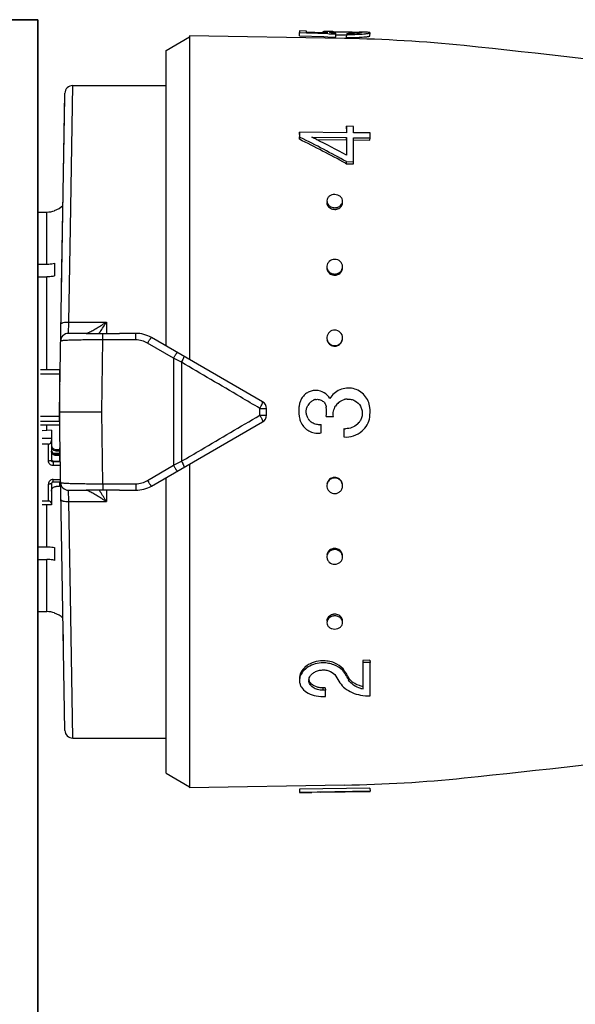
# Model space of a CAD drawing. Header units: millimetres. Extents: x 17747 to 112039, y -74980 to 446921.
# Tile 129 of 256: x 58867 to 58902, y -71169 to -71106. Entities that reach past the tile are written whole.
import ezdxf

# ---------------------------------------------------------------- set-up
doc = ezdxf.new("R2010")
doc.units = ezdxf.units.MM
doc.layers.add('UT_ZAŘÍZENÍ - OT', color=3, linetype='Continuous', lineweight=35)

msp = doc.modelspace()

# ---------------------------------------------------------------- linework, layer by layer
at = {"color": 0, "linetype": 'Continuous'}
for p, q in [((58884.621, -71107.135), (58884.625, -71106.936)), ((58884.625, -71106.831), (58884.625, -71106.936)), ((58885.075, -71106.839), (58884.625, -71106.831)), ((58884.625, -71106.936), (58885.073, -71106.951)), ((58885.073, -71106.951), (58885.141, -71106.954)), ((58885.075, -71106.907), (58885.075, -71106.839)), ((58886.134, -71106.941), (58885.075, -71106.907)), ((58885.141, -71106.954), (58886.432, -71106.999)), ((58886.124, -71106.887), (58886.123, -71106.94)), ((58886.437, -71106.95), (58886.134, -71106.941)), ((58886.287, -71106.946), (58886.288, -71106.931)), ((58886.432, -71106.999), (58886.518, -71107.002)), ((58886.518, -71107.002), (58886.948, -71107.018)), ((58886.724, -71106.945), (58886.725, -71106.881)), ((58886.945, -71107.217), (58886.948, -71107.018)), ((58886.947, -71107.079), (58886.978, -71107.079)), ((58886.948, -71107.018), (58886.948, -71106.965)), ((58887.557, -71107.085), (58887.632, -71107.086)), ((58887.558, -71106.885), (58887.68, -71106.887)), ((58887.631, -71107.246), (58887.634, -71107.047)), ((58887.634, -71106.984), (58887.634, -71107.047)), ((58888.473, -71106.898), (58888.461, -71106.898)), ((58888.471, -71106.958), (58888.472, -71106.912)), ((58888.487, -71106.899), (58888.473, -71106.898)), ((58889.12, -71107.145), (58889.124, -71106.945)), ((58876.12, -71108.076), (58877.62, -71107.21)), ((58877.62, -71107.136), (58877.62, -71127.781)), ((58887.489, -71107.309), (58877.62, -71107.136)), ((58884.621, -71107.135), (58886.17, -71107.189)), ((58886.17, -71107.189), (58886.428, -71107.198)), ((58886.428, -71107.198), (58886.945, -71107.217)), ((58876.12, -71126.915), (58876.12, -71108.076)), ((58869.32, -71131.11), (58869.675, -71110.802)), ((58870.02, -71119.374), (58870.175, -71110.31)), ((58870.175, -71110.31), (58876.12, -71110.31)), ((58869.459, -71123.176), (58869.671, -71111.051)), ((58884.621, -71113.423), (58884.625, -71113.276)), ((58884.625, -71113.276), (58884.625, -71113.588)), ((58887.624, -71113.315), (58884.625, -71113.276)), ((58887.621, -71113.06), (58887.624, -71112.909)), ((58887.624, -71112.909), (58887.624, -71113.315)), ((58888.074, -71112.915), (58887.624, -71112.909)), ((58888.074, -71113.321), (58888.074, -71112.915)), ((58889.124, -71113.334), (58888.074, -71113.321)), ((58889.124, -71113.645), (58889.124, -71113.334)), ((58884.621, -71113.732), (58884.625, -71113.588)), ((58884.625, -71113.588), (58884.68, -71113.616)), ((58885.41, -71113.598), (58887.624, -71113.626)), ((58885.465, -71113.626), (58885.41, -71113.598)), ((58885.703, -71113.746), (58887.621, -71113.771)), ((58887.621, -71113.771), (58887.624, -71113.626)), ((58887.621, -71113.771), (58887.621, -71114.628)), ((58887.624, -71113.626), (58887.624, -71114.745)), ((58888.071, -71113.776), (58889.12, -71113.789)), ((58888.074, -71115.164), (58888.074, -71113.632)), ((58888.074, -71113.632), (58889.124, -71113.645)), ((58889.12, -71113.789), (58889.124, -71113.645)), ((58887.568, -71115.262), (58887.621, -71115.29)), ((58887.621, -71115.29), (58887.624, -71115.159)), ((58887.624, -71115.159), (58888.074, -71115.164)), ((58888.071, -71115.295), (58888.074, -71115.164)), ((58887.621, -71115.29), (58888.071, -71115.295)), ((58867.95, -71118.373), (58868.52, -71118.373)), ((58868.52, -71121.697), (58868.52, -71118.373)), ((58869.02, -71118.274), (58869.02, -71118.287)), ((58869.918, -71125.385), (58870.02, -71119.374)), ((58867.902, -71121.697), (58868.52, -71121.697)), ((58869.02, -71121.636), (58869.02, -71122.45)), ((58867.895, -71122.51), (58868.52, -71122.51)), ((58868.52, -71128.436), (58868.52, -71122.51)), ((58869.899, -71126.11), (58869.918, -71125.385)), ((58869.918, -71125.385), (58872.32, -71125.385)), ((58872.32, -71125.385), (58872.32, -71126.119)), ((58871.057, -71126.11), (58869.899, -71126.11)), ((58872.021, -71131.11), (58872.093, -71126.525)), ((58872.093, -71126.525), (58872.093, -71126.118)), ((58874.19, -71126.525), (58872.093, -71126.525)), ((58874.19, -71126.11), (58873.163, -71126.11)), ((58874.19, -71126.525), (58874.19, -71126.11)), ((58882.27, -71130.466), (58875.19, -71126.378)), ((58876.587, -71127.698), (58874.94, -71126.73)), ((58876.587, -71127.698), (58876.587, -71134.522)), ((58869.32, -71128.436), (58868.12, -71128.436)), ((58869.32, -71128.436), (58869.32, -71131.958)), ((58877.108, -71127.955), (58877.108, -71134.266)), ((58869.32, -71128.72), (58868.12, -71128.72)), ((58882.107, -71131.326), (58882.107, -71130.895)), ((58882.52, -71131.322), (58882.52, -71130.899)), ((58869.32, -71131.416), (58868.12, -71131.416)), ((58869.675, -71151.419), (58869.32, -71131.11)), ((58869.32, -71131.11), (58872.021, -71131.11)), ((58872.093, -71135.695), (58872.021, -71131.11)), ((58886.334, -71131.413), (58886.784, -71131.413)), ((58869.32, -71131.731), (58868.12, -71131.731)), ((58869.32, -71131.958), (58868.12, -71131.958)), ((58868.52, -71132.301), (58868.52, -71131.958)), ((58875.19, -71135.842), (58882.27, -71131.755)), ((58886.014, -71132.454), (58886.014, -71131.919)), ((58887.444, -71132.182), (58887.444, -71132.716)), ((58868.82, -71132.285), (58868.22, -71132.318)), ((58868.82, -71132.816), (58868.22, -71132.816)), ((58868.82, -71132.285), (58868.82, -71134.208)), ((58868.62, -71133.168), (58868.22, -71133.168)), ((58868.62, -71134.247), (58868.62, -71133.168)), ((58869.366, -71133.725), (58869.36, -71133.402)), ((58869.367, -71133.759), (58868.957, -71133.759)), ((58869.12, -71133.514), (58869.12, -71133.612)), ((58869.12, -71133.514), (58869.32, -71133.514)), ((58869.32, -71133.612), (58869.12, -71133.612)), ((58869.12, -71133.807), (58869.12, -71133.904)), ((58869.12, -71133.807), (58869.32, -71133.807)), ((58869.32, -71133.904), (58869.12, -71133.904)), ((58869.319, -71133.728), (58869.366, -71133.725)), ((58869.32, -71133.514), (58869.32, -71133.759)), ((58869.32, -71133.807), (58869.32, -71134.248)), ((58869.32, -71133.954), (58869.37, -71133.954)), ((58868.92, -71134.248), (58868.92, -71134.541)), ((58868.92, -71134.248), (58869.32, -71134.248)), ((58869.376, -71134.306), (58868.92, -71134.306)), ((58869.38, -71134.541), (58868.92, -71134.541)), ((58869.32, -71134.15), (58869.373, -71134.15)), ((58874.94, -71135.491), (58876.587, -71134.522)), ((58877.62, -71134.439), (58877.62, -71155.084)), ((58876.12, -71154.144), (58876.12, -71135.305)), ((58868.62, -71136.797), (58868.62, -71135.718)), ((58868.82, -71135.679), (58868.82, -71137.033)), ((58868.92, -71135.585), (58868.92, -71135.424)), ((58868.92, -71135.424), (58869.396, -71135.424)), ((58868.92, -71135.585), (58869.399, -71135.585)), ((58869.32, -71135.866), (58869.12, -71135.866)), ((58869.32, -71135.585), (58869.32, -71135.866)), ((58872.093, -71135.695), (58874.19, -71135.695)), ((58872.093, -71135.695), (58872.093, -71136.103)), ((58874.19, -71135.695), (58874.19, -71136.11)), ((58869.899, -71136.11), (58871.057, -71136.11)), ((58869.918, -71136.835), (58869.899, -71136.11)), ((58872.32, -71136.102), (58872.32, -71136.835)), ((58873.163, -71136.11), (58874.19, -71136.11)), ((58868.62, -71136.797), (58868.22, -71136.797)), ((58868.82, -71137.033), (58868.22, -71137.033)), ((58868.52, -71139.71), (58868.52, -71137.033)), ((58869.918, -71136.835), (58872.32, -71136.835)), ((58870.02, -71142.846), (58869.918, -71136.835)), ((58867.895, -71139.71), (58868.52, -71139.71)), ((58869.02, -71139.771), (58869.02, -71140.584)), ((58867.902, -71140.523), (58868.52, -71140.523)), ((58868.52, -71143.847), (58868.52, -71140.523)), ((58870.175, -71151.91), (58870.02, -71142.846)), ((58867.95, -71143.847), (58868.52, -71143.847)), ((58869.02, -71143.933), (58869.02, -71143.946)), ((58869.576, -71145.725), (58869.56, -71144.863)), ((58889.12, -71146.951), (58888.67, -71146.956)), ((58888.67, -71146.956), (58888.674, -71147.088)), ((58889.124, -71147.083), (58888.674, -71147.088)), ((58888.674, -71147.088), (58888.674, -71148.776)), ((58889.12, -71146.951), (58889.124, -71147.083)), ((58889.124, -71149.225), (58889.124, -71147.083)), ((58887.499, -71147.64), (58887.502, -71147.778)), ((58887.527, -71147.688), (58887.499, -71147.64)), ((58887.644, -71148.016), (58887.615, -71147.968)), ((58887.754, -71148.063), (58887.757, -71148.204)), ((58886.271, -71148.708), (58886.121, -71148.71)), ((58886.121, -71148.71), (58886.124, -71148.856)), ((58886.274, -71148.854), (58886.124, -71148.856)), ((58886.271, -71148.708), (58886.274, -71148.854)), ((58886.274, -71149.262), (58886.274, -71148.854)), ((58886.124, -71149.264), (58886.274, -71149.262)), ((58870.175, -71151.91), (58876.12, -71151.91)), ((58876.12, -71154.144), (58877.62, -71155.01)), ((58887.489, -71154.912), (58877.62, -71155.084)), ((58889.12, -71155.096), (58884.621, -71155.175)), ((58884.621, -71155.175), (58884.625, -71155.374)), ((58884.621, -71155.185), (58884.625, -71155.385)), ((58889.124, -71155.296), (58884.625, -71155.374)), ((58884.625, -71155.374), (58884.625, -71155.385)), ((58885.974, -71155.366), (58885.411, -71155.376)), ((58885.974, -71155.363), (58889.124, -71155.308)), ((58885.974, -71155.366), (58885.974, -71155.363)), ((58889.12, -71155.096), (58889.124, -71155.296)), ((58889.124, -71155.308), (58889.124, -71155.296))]:
    msp.add_line(p, q, dxfattribs=at)
for centre, radius, start, end in [((58886.4, -71120.091), 13.227, 89.44109, 89.86889), ((58886.3, -71129.887), 23.023, 89.16114, 89.43014), ((58886.015, -71148.988), 42.126, 88.99668, 89.15368), ((58886.875, -71112.159), 5.28, 90.80201, 91.62553), ((58887.311, -71101.599), 5.379, 264.4209, 265.22986), ((58887.397, -71100.557), 6.424, 265.23782, 265.99348), ((58887.808, -71096.956), 10.03, 269.00618, 269.62329), ((58887.851, -71094.505), 12.544, 269.00858, 269.7243), ((58887.933, -71097.215), 9.833, 272.60404, 273.36824), ((58888.272, -71109.463), 2.559, 85.77165, 86.54128), ((58888.328, -71108.694), 1.789, 85.3674, 85.74663), ((58887.856, -71142.633), 35.74, 88.78449, 88.98762), ((58888.006, -71098.469), 8.577, 273.37423, 274.17442), ((58885.918, -71197.295), 90, 84.13647, 89), ((58887.931, -71097.347), 9.899, 272.58441, 273.34327), ((58888.005, -71098.618), 8.626, 273.34927, 274.14414), ((58844.033, -71605.15), 500, 80.7849, 84.13647), ((58870.175, -71110.81), 0.5, 89.99995, 178.99727), ((58837.6, -71207.927), 105.279, 61.6647, 63.47201), ((58837.335, -71207.55), 105.191, 61.44046, 63.25103), ((58840.703, -71202.526), 99.533, 63.12099, 63.27442), ((58837.791, -71208.214), 105.923, 61.93543, 63.10673), ((58886.701, -71117.781), 0.33, 178.19656, 179.9988), ((58868.519, -71116.864), 1.509, 270.07058, 289.41996), ((58868.52, -71116.86), 1.5, 289.47122, 313.35083), ((58886.877, -71117.623), 0.582, 256.38385, 269.38767), ((58886.88, -71117.521), 0.577, 256.34526, 269.38585), ((58886.876, -71117.634), 0.572, 269.48444, 276.21503), ((58886.879, -71117.531), 0.567, 269.48461, 276.23097), ((58886.875, -71117.623), 0.583, 276.20438, 282.56154), ((58886.878, -71117.52), 0.578, 276.22081, 282.59954), ((58887.031, -71117.79), 0.34, 350.77007, 358.16143), ((58886.788, -71121.93), 0.417, 180.04404, 188.31485), ((58886.96, -71121.861), 0.415, 357.37319, 359.99637), ((58886.874, -71121.88), 0.519, 269.66461, 277.08605), ((58886.877, -71121.811), 0.515, 269.66483, 277.10359), ((58886.872, -71121.865), 0.533, 277.07982, 284.05154), ((58886.876, -71121.797), 0.529, 277.09797, 284.09301), ((58851.538, -71112.863), 24.264, 327.18528, 328.93017), ((58869.899, -71126.61), 0.5, 90.00005, 179.0027), ((58855.494, -71115.408), 19.559, 326.80865, 327.16862), ((58874.19, -71128.11), 2, 60, 90), ((58874.19, -71128.004), 1.479, 59.48742, 89.9707), ((58886.903, -71126.395), 0.471, 354.81541, 359.98513), ((58886.872, -71126.433), 0.492, 269.85712, 277.68641), ((58886.875, -71126.402), 0.488, 269.85737, 277.70488), ((58886.87, -71126.416), 0.509, 277.6834, 285.011), ((58886.873, -71126.385), 0.505, 277.70254, 285.05443), ((58769.025, -71347.071), 244.324, 63.74449, 63.88063), ((58869.42, -71129.266), 0.0994, 180.01969, 226.40783), ((58869.42, -71129.254), 0.301, 250.55744, 255.99011), ((58885.68, -71130.809), 1.073, 152.15714, 158.3337), ((58885.685, -71130.811), 1.078, 145.97035, 152.15939), ((58885.763, -71130.881), 0.569, 108.74479, 116.15952), ((58885.765, -71130.888), 0.576, 101.60275, 108.74682), ((58887.738, -71131.222), 0.927, 100.78373, 106.92072), ((58887.728, -71131.173), 0.878, 93.89514, 100.73786), ((58869.42, -71130.882), 0.3, 107.64647, 109.44599), ((58882.02, -71130.899), 0.5, 0, 60), ((58886.575, -71131.049), 1.999, 164.80798, 168.16539), ((58885.663, -71130.802), 1.054, 158.33184, 164.78857), ((58885.881, -71131.112), 0.828, 140.87074, 150.30871), ((58885.888, -71131.117), 0.836, 130.17155, 140.86954), ((58884.038, -71131.11), 2.316, 352.48051, 7.18318), ((58887.747, -71131.264), 0.97, 138.95573, 147.53873), ((58887.741, -71131.26), 0.963, 129.98808, 138.92429), ((58886.463, -71131.11), 2.661, 352.61699, 5.79637), ((58882.02, -71131.322), 0.5, 300, 0), ((58885.783, -71131.273), 1.181, 194.6023, 200.52709), ((58885.893, -71131.102), 0.841, 211.88911, 219.07605), ((58885.829, -71131.255), 1.23, 200.54074, 209.44738), ((58885.844, -71131.248), 1.247, 209.4292, 211.63674), ((58885.885, -71131.109), 0.831, 219.0533, 232.02888), ((58885.872, -71131.147), 0.785, 273.22437, 280.43844), ((58887.562, -71131.084), 1.104, 263.8642, 270.12595), ((58887.563, -71131.067), 1.119, 312.77559, 319.01429), ((58887.733, -71131.216), 0.893, 319.04698, 325.88598), ((58887.562, -71131.076), 1.644, 265.8993, 310.20577), ((58869.111, -71133.317), 0.29, 180.04441, 214.05404), ((58769.025, -70915.149), 244.324, 296.11937, 296.25551), ((58886.875, -71135.806), 0.51, 98.02694, 105.33939), ((58886.879, -71135.837), 0.507, 98.04608, 105.38273), ((58886.873, -71135.788), 0.493, 90.20682, 98.03026), ((58886.876, -71135.819), 0.489, 90.20709, 98.04874), ((58868.909, -71135.679), 0.0882, 171.33922, 179.96309), ((58869.899, -71135.61), 0.5, 181, 270), ((58874.19, -71134.217), 1.479, 270.02931, 300.51257), ((58874.19, -71134.11), 2, 270, 300), ((58886.855, -71135.828), 0.481, 185.08469, 187.79003), ((58855.152, -71147.035), 19.968, 32.83509, 33.1877), ((58851.616, -71149.308), 24.171, 31.0665, 32.81806), ((58886.877, -71140.359), 0.537, 97.79544, 104.73665), ((58886.88, -71140.427), 0.533, 97.81357, 104.77792), ((58886.874, -71140.342), 0.52, 90.39229, 97.80224), ((58886.878, -71140.41), 0.516, 90.39253, 97.81976), ((58868.519, -71145.357), 1.509, 70.58004, 89.92942), ((58868.52, -71145.36), 1.5, 46.64917, 70.52878), ((58886.878, -71144.603), 0.588, 97.26681, 103.58577), ((58886.882, -71144.706), 0.584, 97.28322, 103.6235), ((58886.876, -71144.589), 0.574, 90.56165, 97.27806), ((58886.88, -71144.691), 0.569, 90.56184, 97.29397), ((58886.876, -71144.578), 0.563, 89.57233, 90.53635), ((58886.879, -71144.696), 0.574, 77.3795, 90.47236), ((58886.875, -71144.594), 0.579, 77.42334, 89.52385), ((58886.701, -71144.44), 0.33, 180.0012, 181.80344), ((58887.031, -71144.43), 0.34, 1.83857, 9.22993), ((58886.144, -71148.966), 1.981, 90.6662, 95.25488), ((58886.143, -71148.934), 1.949, 86.31776, 90.65223), ((58886.539, -71148.365), 1.129, 37.30427, 43.3274), ((58886.634, -71148.292), 1.009, 30.66525, 37.31087), ((58927.897, -71123.891), 46.929, 210.59685, 210.86768), ((58927.048, -71124.059), 46.046, 210.8741, 211.14789), ((58925.696, -71124.876), 44.466, 211.14786, 211.42912), ((58885.683, -71148.234), 0.458, 173.03308, 181.39547), ((58925.429, -71124.995), 44.808, 210.82705, 211.4577), ((58926.174, -71124.922), 44.921, 210.9365, 211.21663), ((58888.544, -71147.578), 0.927, 211.49104, 218.28511), ((58888.623, -71147.516), 1.027, 218.28539, 224.50117), ((58889.059, -71146.906), 1.908, 254.23814, 258.37107), ((58844.033, -70657.071), 500, 275.86353, 279.22391), ((58870.175, -71151.41), 0.5, 181, 270), ((58885.918, -71064.926), 90, 271, 275.86353)]:
    msp.add_arc(centre, radius, start, end, dxfattribs=at)
for centre, major_axis, ratio, start_param, end_param in [((58868.62, -71132.933), (0, -0.235), 0.85043, 0, 1.570796), ((58868.62, -71136.954), (-0.2, 0), 0.785695, 3.141593, 4.712389)]:
    msp.add_ellipse(centre, major_axis=major_axis, ratio=ratio, start_param=start_param, end_param=end_param, dxfattribs=at)
for points, knots in [([(58886.174, -71106.873), (58886.162, -71106.874), (58886.146, -71106.876), (58886.129, -71106.881), (58886.124, -71106.885), (58886.124, -71106.887)], [0, 0, 0, 0, 0.708486, 0.898996, 1, 1, 1, 1]), ([(58886.124, -71106.887), (58886.124, -71106.892), (58886.143, -71106.9), (58886.171, -71106.909), (58886.224, -71106.92), (58886.264, -71106.927), (58886.288, -71106.931)], [0, 0, 0, 0, 0.080473, 0.272652, 0.58028, 1, 1, 1, 1]), ([(58886.274, -71106.866), (58886.264, -71106.866), (58886.23, -71106.868), (58886.197, -71106.87), (58886.174, -71106.873)], [0, 0, 0, 0, 0.312325, 1, 1, 1, 1]), ([(58886.43, -71106.865), (58886.416, -71106.864), (58886.363, -71106.865), (58886.311, -71106.865), (58886.274, -71106.866)], [0, 0, 0, 0, 0.28218, 1, 1, 1, 1]), ([(58886.288, -71106.931), (58886.298, -71106.932), (58886.348, -71106.94), (58886.398, -71106.946), (58886.437, -71106.95)], [0, 0, 0, 0, 0.219199, 1, 1, 1, 1]), ([(58886.522, -71106.903), (58886.522, -71106.9), (58886.532, -71106.895), (58886.54, -71106.894), (58886.546, -71106.893)], [0, 0, 0, 0, 0.306489, 1, 1, 1, 1]), ([(58886.788, -71106.952), (58886.751, -71106.948), (58886.685, -71106.941), (58886.609, -71106.93), (58886.564, -71106.921), (58886.542, -71106.915), (58886.529, -71106.911), (58886.522, -71106.905), (58886.522, -71106.903)], [0, 0, 0, 0, 0.416564, 0.727805, 0.840468, 0.923103, 0.975235, 1, 1, 1, 1]), ([(58886.546, -71106.893), (58886.55, -71106.892), (58886.573, -71106.889), (58886.596, -71106.887), (58886.615, -71106.886)], [0, 0, 0, 0, 0.191517, 1, 1, 1, 1]), ([(58886.615, -71106.886), (58886.623, -71106.885), (58886.659, -71106.883), (58886.696, -71106.882), (58886.725, -71106.881)], [0, 0, 0, 0, 0.216654, 1, 1, 1, 1]), ([(58886.801, -71106.88), (58886.815, -71106.879), (58886.874, -71106.879), (58886.934, -71106.879), (58886.98, -71106.879)], [0, 0, 0, 0, 0.229978, 1, 1, 1, 1]), ([(58886.978, -71107.079), (58887.022, -71107.079), (58887.215, -71107.079), (58887.408, -71107.082), (58887.557, -71107.085)], [0, 0, 0, 0, 0.228577, 1, 1, 1, 1]), ([(58886.98, -71106.879), (58887.024, -71106.879), (58887.217, -71106.88), (58887.409, -71106.882), (58887.558, -71106.885)], [0, 0, 0, 0, 0.228486, 1, 1, 1, 1]), ([(58887.68, -71106.887), (58887.82, -71106.889), (58888.068, -71106.895), (58888.317, -71106.902), (58888.426, -71106.909)], [0, 0, 0, 0, 0.5608, 1, 1, 1, 1]), ([(58888.383, -71106.967), (58888.34, -71106.97), (58888.126, -71106.984), (58887.912, -71106.987), (58887.742, -71106.986)], [0, 0, 0, 0, 0.202928, 1, 1, 1, 1]), ([(58887.791, -71107.049), (58887.842, -71107.049), (58888.038, -71107.049), (58888.235, -71107.044), (58888.379, -71107.038)], [0, 0, 0, 0, 0.261385, 1, 1, 1, 1]), ([(58888.582, -71106.933), (58888.582, -71106.934), (58888.577, -71106.938), (58888.56, -71106.944), (58888.522, -71106.952), (58888.461, -71106.96), (58888.411, -71106.964), (58888.383, -71106.967)], [0, 0, 0, 0, 0.026104, 0.078509, 0.271488, 0.580502, 1, 1, 1, 1]), ([(58888.472, -71106.912), (58888.487, -71106.913), (58888.513, -71106.915), (58888.547, -71106.92), (58888.567, -71106.924), (58888.579, -71106.928), (58888.581, -71106.931)], [0, 0, 0, 0, 0.402142, 0.703286, 0.901798, 1, 1, 1, 1]), ([(58888.581, -71106.931), (58888.581, -71106.931), (58888.582, -71106.932), (58888.582, -71106.932), (58888.582, -71106.933)], [0, 0, 0, 0, 0.519614, 1, 1, 1, 1]), ([(58889.044, -71106.92), (58888.988, -71106.913), (58888.844, -71106.907), (58888.701, -71106.903), (58888.614, -71106.901)], [0, 0, 0, 0, 0.393124, 1, 1, 1, 1]), ([(58888.63, -71107.023), (58888.7, -71107.018), (58888.798, -71107.009), (58888.919, -71106.995), (58888.99, -71106.985), (58889.046, -71106.975), (58889.087, -71106.965), (58889.111, -71106.958), (58889.124, -71106.949), (58889.124, -71106.945)], [0, 0, 0, 0, 0.415889, 0.585993, 0.728367, 0.841268, 0.923827, 0.975949, 1, 1, 1, 1]), ([(58889.104, -71106.932), (58889.1, -71106.931), (58889.081, -71106.925), (58889.06, -71106.922), (58889.044, -71106.92)], [0, 0, 0, 0, 0.194984, 1, 1, 1, 1]), ([(58889.124, -71106.945), (58889.124, -71106.942), (58889.117, -71106.936), (58889.109, -71106.933), (58889.104, -71106.932)], [0, 0, 0, 0, 0.34526, 1, 1, 1, 1]), ([(58887.631, -71107.246), (58887.696, -71107.247), (58887.945, -71107.249), (58888.194, -71107.245), (58888.378, -71107.236)], [0, 0, 0, 0, 0.261104, 1, 1, 1, 1]), ([(58888.628, -71107.222), (58888.697, -71107.217), (58888.795, -71107.208), (58888.916, -71107.194), (58888.987, -71107.184), (58889.042, -71107.175), (58889.084, -71107.165), (58889.107, -71107.157), (58889.12, -71107.149), (58889.12, -71107.145)], [0, 0, 0, 0, 0.416026, 0.586157, 0.728535, 0.841423, 0.923955, 0.976034, 1, 1, 1, 1]), ([(58886.371, -71117.781), (58886.371, -71117.873), (58886.457, -71118.07), (58886.641, -71118.165), (58886.74, -71118.189)], [0, 0, 0, 0, 0.47302, 1, 1, 1, 1]), ([(58886.374, -71117.659), (58886.373, -71117.707), (58886.392, -71117.806), (58886.445, -71117.891), (58886.478, -71117.929)], [0, 0, 0, 0, 0.488775, 1, 1, 1, 1]), ([(58886.874, -71117.257), (58886.811, -71117.257), (58886.686, -71117.276), (58886.521, -71117.36), (58886.407, -71117.494), (58886.376, -71117.605), (58886.374, -71117.659)], [0, 0, 0, 0, 0.270385, 0.528616, 0.769944, 1, 1, 1, 1]), ([(58887.374, -71117.69), (58887.376, -71117.634), (58887.349, -71117.518), (58887.237, -71117.374), (58887.069, -71117.281), (58886.94, -71117.258), (58886.874, -71117.257)], [0, 0, 0, 0, 0.229393, 0.470966, 0.729703, 1, 1, 1, 1]), ([(58887.27, -71117.936), (58887.301, -71117.902), (58887.352, -71117.825), (58887.373, -71117.734), (58887.374, -71117.69)], [0, 0, 0, 0, 0.509651, 1, 1, 1, 1]), ([(58886.478, -71117.929), (58886.495, -71117.947), (58886.57, -71118.018), (58886.668, -71118.063), (58886.744, -71118.082)], [0, 0, 0, 0, 0.24218, 1, 1, 1, 1]), ([(58887.002, -71118.191), (58887.091, -71118.171), (58887.259, -71118.092), (58887.353, -71117.927), (58887.366, -71117.844)], [0, 0, 0, 0, 0.524629, 1, 1, 1, 1]), ([(58887.004, -71118.084), (58887.03, -71118.078), (58887.128, -71118.049), (58887.219, -71117.992), (58887.27, -71117.936)], [0, 0, 0, 0, 0.260211, 1, 1, 1, 1]), ([(58886.874, -71121.393), (58886.751, -71121.392), (58886.558, -71121.459), (58886.409, -71121.657), (58886.377, -71121.776), (58886.375, -71121.835)], [0, 0, 0, 0, 0.507384, 0.755665, 1, 1, 1, 1]), ([(58887.374, -71121.861), (58887.374, -71121.8), (58887.346, -71121.676), (58887.235, -71121.52), (58887.069, -71121.418), (58886.939, -71121.393), (58886.874, -71121.393)], [0, 0, 0, 0, 0.241806, 0.488407, 0.741812, 1, 1, 1, 1]), ([(58868.52, -71121.697), (58868.563, -71121.697), (58868.731, -71121.692), (58868.899, -71121.667), (58869.02, -71121.636)], [0, 0, 0, 0, 0.252472, 1, 1, 1, 1]), ([(58886.375, -71121.835), (58886.372, -71121.886), (58886.382, -71121.954), (58886.406, -71122.018), (58886.413, -71122.033)], [0, 0, 0, 0, 0.747031, 1, 1, 1, 1]), ([(58886.375, -71121.99), (58886.388, -71122.081), (58886.476, -71122.26), (58886.648, -71122.357), (58886.74, -71122.381)], [0, 0, 0, 0, 0.489899, 1, 1, 1, 1]), ([(58886.413, -71122.033), (58886.442, -71122.1), (58886.535, -71122.222), (58886.672, -71122.29), (58886.744, -71122.309)], [0, 0, 0, 0, 0.492845, 1, 1, 1, 1]), ([(58887.002, -71122.383), (58887.093, -71122.36), (58887.266, -71122.265), (58887.353, -71122.087), (58887.366, -71121.997)], [0, 0, 0, 0, 0.510101, 1, 1, 1, 1]), ([(58887.004, -71122.31), (58887.066, -71122.295), (58887.185, -71122.242), (58887.274, -71122.147), (58887.307, -71122.094)], [0, 0, 0, 0, 0.506643, 1, 1, 1, 1]), ([(58887.307, -71122.094), (58887.317, -71122.078), (58887.352, -71122.011), (58887.371, -71121.936), (58887.374, -71121.88)], [0, 0, 0, 0, 0.253103, 1, 1, 1, 1]), ([(58869.02, -71122.45), (58868.98, -71122.46), (58868.816, -71122.495), (58868.647, -71122.51), (58868.52, -71122.51)], [0, 0, 0, 0, 0.247091, 1, 1, 1, 1]), ([(58869.418, -71125.514), (58869.418, -71125.505), (58869.428, -71125.482), (58869.46, -71125.459), (58869.507, -71125.437), (58869.597, -71125.409), (58869.736, -71125.389), (58869.854, -71125.384), (58869.918, -71125.385)], [0, 0, 0, 0, 0.054454, 0.124226, 0.220024, 0.341181, 0.645763, 1, 1, 1, 1]), ([(58871.2, -71126.046), (58871.283, -71126.006), (58871.46, -71125.913), (58871.836, -71125.697), (58872.125, -71125.515), (58872.32, -71125.385)], [0, 0, 0, 0, 0.213248, 0.460801, 1, 1, 1, 1]), ([(58886.874, -71125.899), (58886.754, -71125.899), (58886.503, -71125.99), (58886.387, -71126.231), (58886.376, -71126.35)], [0, 0, 0, 0, 0.501804, 1, 1, 1, 1]), ([(58887.374, -71126.395), (58887.374, -71126.269), (58887.266, -71126.005), (58887.002, -71125.9), (58886.874, -71125.899)], [0, 0, 0, 0, 0.49811, 1, 1, 1, 1]), ([(58872.093, -71126.525), (58871.917, -71126.524), (58871.572, -71126.524), (58871.071, -71126.527), (58870.61, -71126.533), (58870.26, -71126.54), (58870.013, -71126.548), (58869.856, -71126.554), (58869.722, -71126.56), (58869.61, -71126.567), (58869.522, -71126.575), (58869.459, -71126.582), (58869.421, -71126.59), (58869.404, -71126.595), (58869.399, -71126.6), (58869.399, -71126.602)], [0, 0, 0, 0, 0.195605, 0.383531, 0.55643, 0.707585, 0.773165, 0.831259, 0.881323, 0.92293, 0.955723, 0.979458, 0.994025, 0.997954, 1, 1, 1, 1]), ([(58871.031, -71126.11), (58871.039, -71126.11), (58871.059, -71126.105), (58871.078, -71126.099), (58871.09, -71126.094)], [0, 0, 0, 0, 0.393757, 1, 1, 1, 1]), ([(58871.057, -71126.11), (58871.136, -71126.11), (58871.482, -71126.111), (58871.827, -71126.115), (58872.093, -71126.118)], [0, 0, 0, 0, 0.230893, 1, 1, 1, 1]), ([(58871.09, -71126.094), (58871.093, -71126.093), (58871.103, -71126.089), (58871.113, -71126.085), (58871.121, -71126.082)], [0, 0, 0, 0, 0.235586, 1, 1, 1, 1]), ([(58871.121, -71126.082), (58871.127, -71126.079), (58871.154, -71126.068), (58871.18, -71126.056), (58871.2, -71126.046)], [0, 0, 0, 0, 0.229765, 1, 1, 1, 1]), ([(58872.093, -71126.118), (58872.272, -71126.12), (58872.629, -71126.119), (58872.986, -71126.11), (58873.163, -71126.11)], [0, 0, 0, 0, 0.502804, 1, 1, 1, 1]), ([(58874.94, -71126.73), (58874.961, -71126.71), (58874.993, -71126.662), (58875.026, -71126.588), (58875.065, -71126.525), (58875.104, -71126.474), (58875.134, -71126.432), (58875.159, -71126.401), (58875.175, -71126.385), (58875.187, -71126.376), (58875.19, -71126.378)], [0, 0, 0, 0, 0.198142, 0.388892, 0.560134, 0.707991, 0.828678, 0.918542, 0.975091, 1, 1, 1, 1]), ([(58886.375, -71126.495), (58886.388, -71126.589), (58886.472, -71126.776), (58886.647, -71126.881), (58886.74, -71126.907)], [0, 0, 0, 0, 0.498032, 1, 1, 1, 1]), ([(58886.392, -71126.521), (58886.415, -71126.603), (58886.504, -71126.761), (58886.661, -71126.849), (58886.744, -71126.872)], [0, 0, 0, 0, 0.49918, 1, 1, 1, 1]), ([(58887.002, -71126.908), (58887.084, -71126.885), (58887.241, -71126.799), (58887.331, -71126.643), (58887.353, -71126.561)], [0, 0, 0, 0, 0.50198, 1, 1, 1, 1]), ([(58887.004, -71126.873), (58887.077, -71126.853), (58887.216, -71126.782), (58887.307, -71126.654), (58887.335, -71126.585)], [0, 0, 0, 0, 0.50114, 1, 1, 1, 1]), ([(58876.587, -71127.698), (58876.616, -71127.648), (58876.659, -71127.577), (58876.716, -71127.487), (58876.752, -71127.432), (58876.783, -71127.387), (58876.807, -71127.355), (58876.823, -71127.337), (58876.832, -71127.329), (58876.836, -71127.328), (58876.837, -71127.329)], [0, 0, 0, 0, 0.387648, 0.559336, 0.708365, 0.829964, 0.920373, 0.976704, 0.992026, 1, 1, 1, 1]), ([(58877.108, -71127.955), (58877.134, -71127.908), (58877.17, -71127.839), (58877.213, -71127.752), (58877.238, -71127.697), (58877.257, -71127.652), (58877.269, -71127.617), (58877.275, -71127.595), (58877.274, -71127.581), (58877.271, -71127.579)], [0, 0, 0, 0, 0.389691, 0.560136, 0.707341, 0.827183, 0.916538, 0.973346, 1, 1, 1, 1]), ([(58882.107, -71130.895), (58881.692, -71130.65), (58880.025, -71129.67), (58878.359, -71128.69), (58877.108, -71127.955)], [0, 0, 0, 0, 0.249365, 1, 1, 1, 1]), ([(58889.11, -71130.841), (58889.096, -71130.699), (58889.021, -71130.417), (58888.715, -71129.929), (58888.064, -71129.538), (58887.307, -71129.612), (58886.823, -71129.925), (58886.637, -71130.149), (58886.564, -71130.272)], [0, 0, 0, 0, 0.125806, 0.251598, 0.500158, 0.748611, 0.874302, 1, 1, 1, 1]), ([(58886.564, -71130.272), (58886.477, -71130.12), (58886.221, -71129.857), (58885.782, -71129.728), (58885.43, -71129.76), (58885.179, -71129.851), (58884.958, -71130), (58884.841, -71130.135), (58884.791, -71130.208)], [0, 0, 0, 0, 0.249691, 0.498274, 0.623384, 0.748679, 0.874168, 1, 1, 1, 1]), ([(58885.649, -71130.324), (58885.726, -71130.308), (58885.889, -71130.309), (58886.11, -71130.408), (58886.274, -71130.587), (58886.326, -71130.742), (58886.336, -71130.821)], [0, 0, 0, 0, 0.248903, 0.498305, 0.748695, 1, 1, 1, 1]), ([(58887.668, -71130.297), (58887.752, -71130.292), (58887.922, -71130.304), (58888.239, -71130.42), (58888.493, -71130.669), (58888.616, -71130.986), (58888.642, -71131.241), (58888.596, -71131.493), (58888.52, -71131.647), (58888.473, -71131.717)], [0, 0, 0, 0, 0.124702, 0.249421, 0.497433, 0.62303, 0.748788, 0.874419, 1, 1, 1, 1]), ([(58882.107, -71130.895), (58882.136, -71130.843), (58882.186, -71130.748), (58882.244, -71130.62), (58882.274, -71130.531), (58882.28, -71130.485), (58882.275, -71130.469), (58882.27, -71130.466)], [0, 0, 0, 0, 0.377895, 0.69297, 0.905251, 0.965919, 1, 1, 1, 1]), ([(58882.107, -71130.895), (58882.135, -71130.895), (58882.19, -71130.895), (58882.268, -71130.895), (58882.339, -71130.896), (58882.4, -71130.896), (58882.443, -71130.897), (58882.472, -71130.897), (58882.489, -71130.897), (58882.502, -71130.898), (58882.512, -71130.898), (58882.516, -71130.899), (58882.52, -71130.898), (58882.52, -71130.899)], [0, 0, 0, 0, 0.203374, 0.394866, 0.56769, 0.716771, 0.837685, 0.88646, 0.926896, 0.958626, 0.981467, 0.99529, 1, 1, 1, 1]), ([(58884.618, -71130.639), (58884.602, -71130.716), (58884.556, -71131.025), (58884.581, -71131.344), (58884.64, -71131.571)], [0, 0, 0, 0, 0.250786, 1, 1, 1, 1]), ([(58885.179, -71131.546), (58885.14, -71131.484), (58885.078, -71131.347), (58885.046, -71131.126), (58885.07, -71130.904), (58885.126, -71130.765), (58885.162, -71130.702)], [0, 0, 0, 0, 0.249892, 0.499949, 0.75024, 1, 1, 1, 1]), ([(58886.784, -71131.413), (58886.768, -71131.298), (58886.777, -71131.061), (58886.866, -71130.841), (58886.929, -71130.743)], [0, 0, 0, 0, 0.500135, 1, 1, 1, 1]), ([(58877.108, -71134.266), (58877.525, -71134.02), (58879.192, -71133.041), (58880.859, -71132.06), (58882.107, -71131.326)], [0, 0, 0, 0, 0.250578, 1, 1, 1, 1]), ([(58882.107, -71131.326), (58882.135, -71131.326), (58882.19, -71131.325), (58882.268, -71131.325), (58882.339, -71131.325), (58882.4, -71131.324), (58882.443, -71131.324), (58882.472, -71131.323), (58882.489, -71131.323), (58882.502, -71131.323), (58882.512, -71131.323), (58882.516, -71131.321), (58882.52, -71131.322), (58882.52, -71131.322)], [0, 0, 0, 0, 0.203374, 0.394866, 0.56769, 0.716771, 0.837685, 0.88646, 0.926896, 0.958626, 0.981467, 0.99529, 1, 1, 1, 1]), ([(58882.107, -71131.326), (58882.136, -71131.377), (58882.186, -71131.473), (58882.244, -71131.601), (58882.274, -71131.689), (58882.28, -71131.736), (58882.275, -71131.752), (58882.27, -71131.755)], [0, 0, 0, 0, 0.377895, 0.69297, 0.905251, 0.965919, 1, 1, 1, 1]), ([(58888.623, -71132.332), (58888.752, -71132.222), (58888.971, -71131.951), (58889.08, -71131.621), (58889.102, -71131.452)], [0, 0, 0, 0, 0.49938, 1, 1, 1, 1]), ([(58884.782, -71131.902), (58884.845, -71132.003), (58885, -71132.189), (58885.305, -71132.386), (58885.655, -71132.482), (58885.897, -71132.476), (58886.014, -71132.454)], [0, 0, 0, 0, 0.249964, 0.499879, 0.749906, 1, 1, 1, 1]), ([(58885.916, -71131.931), (58885.82, -71131.937), (58885.625, -71131.913), (58885.45, -71131.822), (58885.374, -71131.763)], [0, 0, 0, 0, 0.50069, 1, 1, 1, 1]), ([(58888.323, -71131.889), (58888.222, -71131.983), (58887.982, -71132.135), (58887.703, -71132.188), (58887.565, -71132.188)], [0, 0, 0, 0, 0.500561, 1, 1, 1, 1]), ([(58868.82, -71133.22), (58868.82, -71133.258), (58868.836, -71133.336), (58868.903, -71133.434), (58869.003, -71133.499), (58869.081, -71133.514), (58869.12, -71133.514)], [0, 0, 0, 0, 0.247784, 0.496832, 0.747734, 1, 1, 1, 1]), ([(58869.12, -71133.612), (58869.072, -71133.612), (58868.973, -71133.588), (58868.897, -71133.52), (58868.87, -71133.48)], [0, 0, 0, 0, 0.501963, 1, 1, 1, 1]), ([(58868.82, -71133.513), (58868.82, -71133.551), (58868.836, -71133.629), (58868.903, -71133.726), (58869.003, -71133.792), (58869.081, -71133.807), (58869.12, -71133.807)], [0, 0, 0, 0, 0.247784, 0.496832, 0.747734, 1, 1, 1, 1]), ([(58869.12, -71133.904), (58869.081, -71133.904), (58869.003, -71133.889), (58868.903, -71133.824), (58868.836, -71133.726), (58868.82, -71133.649), (58868.82, -71133.61)], [0, 0, 0, 0, 0.252266, 0.503168, 0.752216, 1, 1, 1, 1]), ([(58868.82, -71134.208), (58868.82, -71134.211), (58868.817, -71134.216), (58868.811, -71134.22), (58868.802, -71134.225), (58868.785, -71134.231), (58868.76, -71134.236), (58868.73, -71134.241), (58868.683, -71134.246), (58868.646, -71134.247), (58868.62, -71134.247)], [0, 0, 0, 0, 0.040706, 0.069574, 0.105554, 0.199505, 0.321626, 0.468167, 0.634164, 1, 1, 1, 1]), ([(58868.92, -71134.541), (58868.881, -71134.541), (58868.803, -71134.526), (58868.703, -71134.461), (58868.636, -71134.363), (58868.62, -71134.285), (58868.62, -71134.247)], [0, 0, 0, 0, 0.252255, 0.503168, 0.752226, 1, 1, 1, 1]), ([(58868.92, -71134.306), (58868.907, -71134.306), (58868.881, -71134.301), (58868.848, -71134.279), (58868.826, -71134.247), (58868.82, -71134.221), (58868.82, -71134.208)], [0, 0, 0, 0, 0.252236, 0.503168, 0.752245, 1, 1, 1, 1]), ([(58868.92, -71134.248), (58868.909, -71134.248), (58868.885, -71134.243), (58868.853, -71134.225), (58868.83, -71134.197), (58868.823, -71134.174), (58868.821, -71134.163)], [0, 0, 0, 0, 0.251925, 0.502849, 0.751924, 1, 1, 1, 1]), ([(58876.587, -71134.522), (58876.616, -71134.572), (58876.659, -71134.644), (58876.716, -71134.733), (58876.752, -71134.789), (58876.783, -71134.833), (58876.807, -71134.865), (58876.823, -71134.884), (58876.832, -71134.891), (58876.836, -71134.892), (58876.837, -71134.892)], [0, 0, 0, 0, 0.387648, 0.559336, 0.708365, 0.829964, 0.920373, 0.976704, 0.992026, 1, 1, 1, 1]), ([(58877.108, -71134.266), (58877.134, -71134.313), (58877.17, -71134.381), (58877.213, -71134.468), (58877.238, -71134.523), (58877.257, -71134.568), (58877.269, -71134.604), (58877.275, -71134.625), (58877.274, -71134.639), (58877.271, -71134.641)], [0, 0, 0, 0, 0.389693, 0.560138, 0.707342, 0.827185, 0.916539, 0.973347, 1, 1, 1, 1]), ([(58886.74, -71135.314), (58886.647, -71135.339), (58886.472, -71135.445), (58886.388, -71135.631), (58886.375, -71135.726)], [0, 0, 0, 0, 0.501968, 1, 1, 1, 1]), ([(58886.744, -71135.348), (58886.661, -71135.371), (58886.504, -71135.46), (58886.415, -71135.617), (58886.392, -71135.7)], [0, 0, 0, 0, 0.50082, 1, 1, 1, 1]), ([(58887.353, -71135.659), (58887.331, -71135.577), (58887.241, -71135.422), (58887.084, -71135.335), (58887.002, -71135.313)], [0, 0, 0, 0, 0.49802, 1, 1, 1, 1]), ([(58887.335, -71135.636), (58887.307, -71135.566), (58887.216, -71135.439), (58887.077, -71135.367), (58887.004, -71135.348)], [0, 0, 0, 0, 0.49886, 1, 1, 1, 1]), ([(58868.92, -71135.424), (58868.881, -71135.424), (58868.803, -71135.439), (58868.703, -71135.505), (58868.636, -71135.602), (58868.62, -71135.68), (58868.62, -71135.718)], [0, 0, 0, 0, 0.252255, 0.503168, 0.752226, 1, 1, 1, 1]), ([(58868.82, -71135.679), (58868.82, -71135.682), (58868.817, -71135.687), (58868.811, -71135.691), (58868.802, -71135.696), (58868.785, -71135.702), (58868.76, -71135.708), (58868.73, -71135.712), (58868.683, -71135.717), (58868.646, -71135.718), (58868.62, -71135.718)], [0, 0, 0, 0, 0.040706, 0.069574, 0.105554, 0.199505, 0.321626, 0.468167, 0.634164, 1, 1, 1, 1]), ([(58868.82, -71136.16), (58868.82, -71136.122), (58868.836, -71136.044), (58868.903, -71135.946), (58869.003, -71135.881), (58869.081, -71135.866), (58869.12, -71135.866)], [0, 0, 0, 0, 0.247784, 0.496832, 0.747734, 1, 1, 1, 1]), ([(58868.92, -71135.585), (58868.908, -71135.585), (58868.884, -71135.589), (58868.852, -71135.608), (58868.83, -71135.634), (58868.823, -71135.656), (58868.821, -71135.666)], [0, 0, 0, 0, 0.26767, 0.525516, 0.768461, 1, 1, 1, 1]), ([(58869.399, -71135.619), (58869.399, -71135.621), (58869.404, -71135.625), (58869.421, -71135.631), (58869.459, -71135.638), (58869.522, -71135.646), (58869.61, -71135.653), (58869.722, -71135.66), (58869.856, -71135.667), (58870.013, -71135.673), (58870.26, -71135.68), (58870.61, -71135.687), (58871.071, -71135.693), (58871.572, -71135.696), (58871.917, -71135.696), (58872.093, -71135.695)], [0, 0, 0, 0, 0.002046, 0.005975, 0.020542, 0.044277, 0.07707, 0.118677, 0.168741, 0.226835, 0.292415, 0.44357, 0.616469, 0.804395, 1, 1, 1, 1]), ([(58874.94, -71135.491), (58874.961, -71135.511), (58874.993, -71135.559), (58875.026, -71135.633), (58875.065, -71135.696), (58875.104, -71135.747), (58875.134, -71135.788), (58875.159, -71135.819), (58875.175, -71135.836), (58875.187, -71135.844), (58875.19, -71135.842)], [0, 0, 0, 0, 0.198108, 0.388908, 0.560156, 0.708001, 0.828682, 0.918545, 0.975091, 1, 1, 1, 1]), ([(58886.379, -71135.893), (58886.387, -71135.951), (58886.424, -71136.066), (58886.537, -71136.208), (58886.695, -71136.299), (58886.815, -71136.321), (58886.874, -71136.321)], [0, 0, 0, 0, 0.249231, 0.498303, 0.748586, 1, 1, 1, 1]), ([(58886.874, -71136.321), (58886.943, -71136.321), (58887.081, -71136.291), (58887.253, -71136.17), (58887.36, -71135.989), (58887.378, -71135.85), (58887.372, -71135.783)], [0, 0, 0, 0, 0.25144, 0.501784, 0.751362, 1, 1, 1, 1]), ([(58871.045, -71136.112), (58871.044, -71136.112), (58871.039, -71136.111), (58871.034, -71136.11), (58871.031, -71136.11)], [0, 0, 0, 0, 0.289793, 1, 1, 1, 1]), ([(58871.2, -71136.174), (58871.17, -71136.16), (58871.119, -71136.137), (58871.067, -71136.117), (58871.045, -71136.112)], [0, 0, 0, 0, 0.595054, 1, 1, 1, 1]), ([(58872.093, -71136.103), (58872.002, -71136.104), (58871.656, -71136.107), (58871.311, -71136.11), (58871.057, -71136.11)], [0, 0, 0, 0, 0.264643, 1, 1, 1, 1]), ([(58872.32, -71136.835), (58872.125, -71136.706), (58871.836, -71136.524), (58871.46, -71136.308), (58871.283, -71136.214), (58871.2, -71136.174)], [0, 0, 0, 0, 0.539199, 0.786752, 1, 1, 1, 1]), ([(58873.163, -71136.11), (58872.986, -71136.11), (58872.629, -71136.102), (58872.272, -71136.101), (58872.093, -71136.103)], [0, 0, 0, 0, 0.497196, 1, 1, 1, 1]), ([(58869.418, -71136.706), (58869.418, -71136.716), (58869.428, -71136.738), (58869.46, -71136.762), (58869.507, -71136.784), (58869.597, -71136.811), (58869.736, -71136.832), (58869.854, -71136.836), (58869.918, -71136.835)], [0, 0, 0, 0, 0.054452, 0.124207, 0.219995, 0.341151, 0.645741, 1, 1, 1, 1]), ([(58868.52, -71139.71), (58868.563, -71139.71), (58868.731, -71139.715), (58868.899, -71139.74), (58869.02, -71139.771)], [0, 0, 0, 0, 0.252472, 1, 1, 1, 1]), ([(58886.413, -71140.187), (58886.406, -71140.203), (58886.382, -71140.266), (58886.372, -71140.335), (58886.375, -71140.385)], [0, 0, 0, 0, 0.252969, 1, 1, 1, 1]), ([(58886.74, -71139.839), (58886.648, -71139.864), (58886.476, -71139.96), (58886.388, -71140.14), (58886.375, -71140.23)], [0, 0, 0, 0, 0.510101, 1, 1, 1, 1]), ([(58886.375, -71140.385), (58886.377, -71140.444), (58886.409, -71140.564), (58886.558, -71140.761), (58886.751, -71140.829), (58886.874, -71140.828)], [0, 0, 0, 0, 0.244335, 0.492616, 1, 1, 1, 1]), ([(58886.744, -71139.912), (58886.672, -71139.931), (58886.535, -71139.998), (58886.442, -71140.121), (58886.413, -71140.187)], [0, 0, 0, 0, 0.507155, 1, 1, 1, 1]), ([(58886.874, -71140.828), (58886.941, -71140.827), (58887.074, -71140.801), (58887.243, -71140.694), (58887.353, -71140.531), (58887.377, -71140.403), (58887.374, -71140.341)], [0, 0, 0, 0, 0.258416, 0.511779, 0.758272, 1, 1, 1, 1]), ([(58887.366, -71140.223), (58887.353, -71140.134), (58887.266, -71139.955), (58887.093, -71139.861), (58887.002, -71139.838)], [0, 0, 0, 0, 0.489899, 1, 1, 1, 1]), ([(58887.307, -71140.127), (58887.274, -71140.073), (58887.185, -71139.979), (58887.066, -71139.926), (58887.004, -71139.91)], [0, 0, 0, 0, 0.493357, 1, 1, 1, 1]), ([(58887.374, -71140.341), (58887.371, -71140.285), (58887.352, -71140.209), (58887.317, -71140.143), (58887.307, -71140.127)], [0, 0, 0, 0, 0.746897, 1, 1, 1, 1]), ([(58869.02, -71140.584), (58868.98, -71140.574), (58868.816, -71140.538), (58868.647, -71140.523), (58868.52, -71140.523)], [0, 0, 0, 0, 0.247091, 1, 1, 1, 1]), ([(58886.74, -71144.031), (58886.641, -71144.055), (58886.457, -71144.151), (58886.371, -71144.348), (58886.371, -71144.44)], [0, 0, 0, 0, 0.52698, 1, 1, 1, 1]), ([(58886.744, -71144.139), (58886.718, -71144.145), (58886.62, -71144.176), (58886.529, -71144.235), (58886.478, -71144.292)], [0, 0, 0, 0, 0.259523, 1, 1, 1, 1]), ([(58887.366, -71144.376), (58887.353, -71144.294), (58887.259, -71144.128), (58887.091, -71144.049), (58887.002, -71144.029)], [0, 0, 0, 0, 0.475371, 1, 1, 1, 1]), ([(58887.27, -71144.284), (58887.254, -71144.266), (58887.178, -71144.196), (58887.08, -71144.153), (58887.004, -71144.136)], [0, 0, 0, 0, 0.241743, 1, 1, 1, 1]), ([(58886.478, -71144.292), (58886.445, -71144.329), (58886.392, -71144.414), (58886.373, -71144.513), (58886.374, -71144.561)], [0, 0, 0, 0, 0.511225, 1, 1, 1, 1]), ([(58886.374, -71144.561), (58886.376, -71144.615), (58886.407, -71144.726), (58886.521, -71144.86), (58886.686, -71144.944), (58886.811, -71144.964), (58886.874, -71144.963)], [0, 0, 0, 0, 0.230056, 0.471384, 0.729615, 1, 1, 1, 1]), ([(58886.874, -71144.963), (58886.94, -71144.962), (58887.069, -71144.939), (58887.237, -71144.846), (58887.349, -71144.703), (58887.376, -71144.586), (58887.374, -71144.53)], [0, 0, 0, 0, 0.270297, 0.529034, 0.770607, 1, 1, 1, 1]), ([(58887.374, -71144.53), (58887.373, -71144.486), (58887.352, -71144.396), (58887.301, -71144.318), (58887.27, -71144.284)], [0, 0, 0, 0, 0.490349, 1, 1, 1, 1]), ([(58885.962, -71146.993), (58885.782, -71147.01), (58885.435, -71147.09), (58884.994, -71147.342), (58884.692, -71147.696), (58884.618, -71147.985), (58884.621, -71148.12)], [0, 0, 0, 0, 0.285569, 0.551478, 0.78834, 1, 1, 1, 1]), ([(58886.124, -71147.117), (58885.956, -71147.119), (58885.626, -71147.165), (58885.181, -71147.353), (58884.837, -71147.639), (58884.695, -71147.889), (58884.658, -71148.016)], [0, 0, 0, 0, 0.276815, 0.541296, 0.783329, 1, 1, 1, 1]), ([(58887.36, -71147.59), (58887.213, -71147.434), (58886.92, -71147.253), (58886.483, -71147.136), (58886.245, -71147.116), (58886.124, -71147.117)], [0, 0, 0, 0, 0.473959, 0.733478, 1, 1, 1, 1]), ([(58887.499, -71147.64), (58887.385, -71147.449), (58887.102, -71147.211), (58886.655, -71147.04), (58886.399, -71146.997), (58886.268, -71146.989)], [0, 0, 0, 0, 0.464053, 0.726092, 1, 1, 1, 1]), ([(58885.278, -71148.014), (58885.31, -71147.95), (58885.402, -71147.827), (58885.597, -71147.689), (58885.835, -71147.596), (58886.097, -71147.558), (58886.362, -71147.579), (58886.673, -71147.674), (58886.874, -71147.828), (58886.951, -71147.957)], [0, 0, 0, 0, 0.110355, 0.232071, 0.363298, 0.500079, 0.636986, 0.768855, 1, 1, 1, 1]), ([(58884.658, -71148.016), (58884.652, -71148.036), (58884.632, -71148.116), (58884.623, -71148.199), (58884.625, -71148.261)], [0, 0, 0, 0, 0.254201, 1, 1, 1, 1]), ([(58884.625, -71148.261), (58884.627, -71148.33), (58884.65, -71148.471), (58884.774, -71148.741), (58885.076, -71149.025), (58885.565, -71149.225), (58885.934, -71149.266), (58886.124, -71149.264)], [0, 0, 0, 0, 0.104904, 0.212347, 0.445391, 0.711352, 1, 1, 1, 1]), ([(58886.124, -71148.856), (58886.01, -71148.858), (58885.788, -71148.832), (58885.495, -71148.708), (58885.283, -71148.507), (58885.227, -71148.329), (58885.225, -71148.246)], [0, 0, 0, 0, 0.288289, 0.554647, 0.788959, 1, 1, 1, 1]), ([(58885.228, -71148.179), (58885.23, -71148.165), (58885.239, -71148.108), (58885.259, -71148.053), (58885.278, -71148.014)], [0, 0, 0, 0, 0.245195, 1, 1, 1, 1]), ([(58885.329, -71148.393), (58885.316, -71148.377), (58885.271, -71148.312), (58885.24, -71148.236), (58885.229, -71148.178)], [0, 0, 0, 0, 0.259352, 1, 1, 1, 1]), ([(58886.121, -71148.71), (58886.041, -71148.711), (58885.883, -71148.698), (58885.601, -71148.622), (58885.412, -71148.5), (58885.329, -71148.393)], [0, 0, 0, 0, 0.273822, 0.536871, 1, 1, 1, 1]), ([(58887.206, -71148.379), (58887.289, -71148.515), (58887.522, -71148.767), (58887.981, -71149.034), (58888.53, -71149.194), (58888.923, -71149.227), (58889.124, -71149.225)], [0, 0, 0, 0, 0.219385, 0.461046, 0.724092, 1, 1, 1, 1]), ([(58888.54, -71148.743), (58888.376, -71148.696), (58888.074, -71148.567), (58887.836, -71148.333), (58887.757, -71148.204)], [0, 0, 0, 0, 0.53047, 1, 1, 1, 1]), ([(58888.67, -71148.63), (58888.593, -71148.614), (58888.31, -71148.538), (58888.04, -71148.389), (58887.89, -71148.236)], [0, 0, 0, 0, 0.269283, 1, 1, 1, 1]), ([(58884.625, -71155.385), (58884.777, -71155.382), (58885.04, -71155.379), (58885.302, -71155.377), (58885.412, -71155.376)], [0, 0, 0, 0, 0.581949, 1, 1, 1, 1])]:
    msp.add_open_spline(points, degree=3, knots=knots, dxfattribs=at)
for points in [[(58886.74, -71122.381), (58886.783, -71122.392), (58886.827, -71122.398), (58886.871, -71122.399)], [(58886.744, -71122.309), (58886.786, -71122.32), (58886.83, -71122.326), (58886.874, -71122.326)], [(58886.376, -71126.35), (58886.371, -71126.407), (58886.377, -71126.466), (58886.392, -71126.521)], [(58887.335, -71126.585), (58887.355, -71126.538), (58887.368, -71126.488), (58887.372, -71126.438)], [(58886.74, -71126.907), (58886.782, -71126.918), (58886.827, -71126.925), (58886.871, -71126.925)], [(58886.744, -71126.872), (58886.786, -71126.884), (58886.83, -71126.89), (58886.874, -71126.89)], [(58887.123, -71130.522), (58887.223, -71130.438), (58887.342, -71130.373), (58887.468, -71130.335)], [(58885.348, -71130.478), (58885.398, -71130.436), (58885.454, -71130.399), (58885.512, -71130.37)], [(58887.002, -71135.313), (58886.959, -71135.301), (58886.915, -71135.296), (58886.871, -71135.296)], [(58887.004, -71135.348), (58886.962, -71135.336), (58886.918, -71135.33), (58886.874, -71135.33)], [(58886.392, -71135.7), (58886.377, -71135.755), (58886.371, -71135.813), (58886.376, -71135.87)], [(58887.372, -71135.783), (58887.368, -71135.732), (58887.355, -71135.682), (58887.335, -71135.636)], [(58887.002, -71139.838), (58886.959, -71139.827), (58886.915, -71139.822), (58886.871, -71139.822)], [(58887.004, -71139.91), (58886.962, -71139.9), (58886.918, -71139.894), (58886.874, -71139.894)]]:
    msp.add_open_spline(points, degree=3, dxfattribs=at)
at = {"layer": 'UT_ZAŘÍZENÍ - OT', "linetype": 'Continuous'}
for p, q in [((58867.95, -71106.11), (57667.95, -71106.11)), ((58867.95, -71606.11), (58867.95, -71106.11))]:
    msp.add_line(p, q, dxfattribs=at)

doc.saveas('drawing.dxf')
